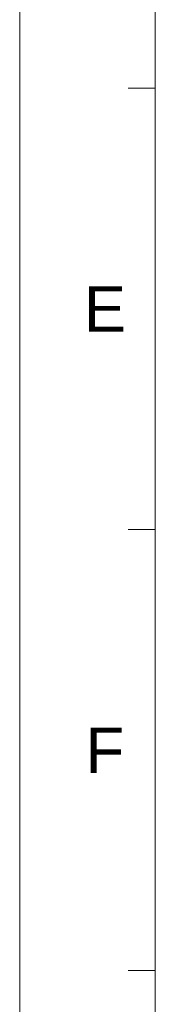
# Model space of a CAD drawing. Extents: x 758 to 1649, y -76 to 554.
# Tile 2 of 20: x 758 to 781, y 87 to 250. Entities that reach past the tile are written whole.
import ezdxf
from ezdxf.enums import TextEntityAlignment as Align

# ---------------------------------------------------------------- set-up
doc = ezdxf.new("R2010")
doc.units = 0
doc.header["$LTSCALE"] = 2
doc.header["$MEASUREMENT"] = 0
doc.layers.get('0').update_dxf_attribs({"linetype": 'CONTINUOUS'})
doc.styles.add('TEXTSTYLE_1', font='ARIAL.TTF')

msp = doc.modelspace()

# ---------------------------------------------------------------- linework, layer by layer
at = {"linetype": 'Continuous', "lineweight": 5}
for p, q in [((758.111, 553.611), (758.111, -76.389)), ((780.611, 531.111), (780.611, -53.889)), ((780.611, 238.611), (776.111, 238.611)), ((780.611, 165.486), (776.111, 165.486)), ((780.611, 92.361), (776.111, 92.361))]:
    msp.add_line(p, q, dxfattribs=at)

# ---------------------------------------------------------------- texts
at = {"linetype": 'Continuous', "lineweight": 5, "style": 'TEXTSTYLE_1'}
for s, p in [('E', (772.236, 198.252)), ('F', (772.236, 125.127))]:
    msp.add_text(s, height=7.5, dxfattribs=at).set_placement(p, align=Align.CENTER)

doc.saveas('drawing.dxf')
